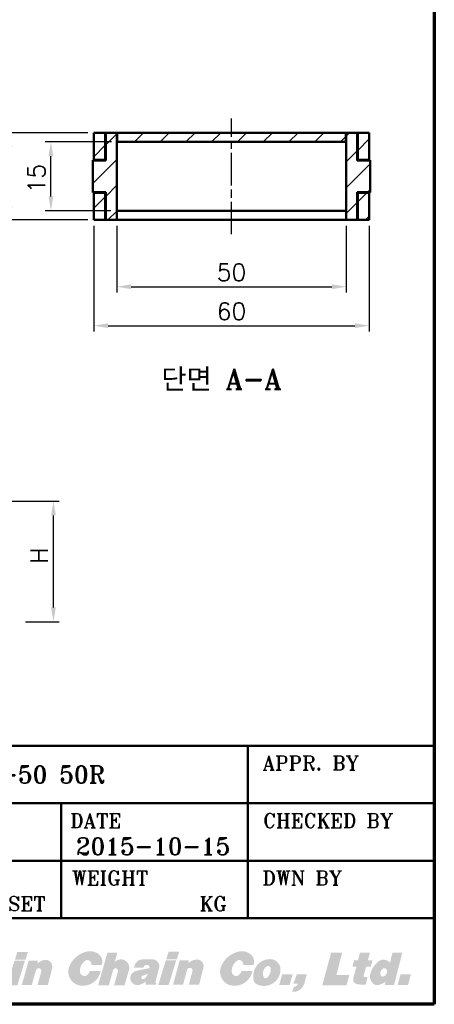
# Model space of a CAD drawing. Header units: millimetres. Extents: x 12 to 512, y 12 to 370.
# Tile 5 of 10: x 422 to 512, y 12 to 227. Entities that reach past the tile are written whole.
import ezdxf

# ---------------------------------------------------------------- set-up
doc = ezdxf.new("R2010")
doc.units = ezdxf.units.MM
doc.header["$LTSCALE"] = 1.25
doc.linetypes.add('CHAIN', pattern=[0.35429999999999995, 0.2362, -0.0295, 0.0591, -0.0295])
doc.layers.get('0').update_dxf_attribs({"lineweight": 25})
for name, color, linetype, lineweight in [('경계(ISO)', 7, 'Continuous', 70), ('기호(ISO)', 7, 'Continuous', 25), ('외형선(ISO)', 7, 'Continuous', 50), ('제목(ISO)', 7, 'Continuous', 50), ('중심선(ISO)', 1, 'CHAIN', 25), ('치수(ISO)', 7, 'Continuous', 25), ('해치 (ISO)', 3, 'Continuous', 18)]:
    doc.layers.add(name, color=color, linetype=linetype, lineweight=lineweight)
doc.styles.add('주 문자 (ISO)', font='tahoma.ttf')
doc.styles.add('텍스트 스타일70', font='RomanT.shx')
doc.styles.add('한신 주석 텍스트', font='RomanT.shx')
doc.styles.add('한신치수', font='RomanS.shx')
doc.dimstyles.new('한신체인', dxfattribs={"dimscale": 1.25, "dimtxt": 3, "dimasz": 2.5, "dimexe": 1, "dimexo": 1, "dimgap": 1, "dimtad": 1, "dimrnd": 1e-08, "dimdsep": 46, "dimtxsty": '한신치수', "dimcen": 0.09, "dimdle": 10, "dimclrd": 3, "dimclre": 3, "dimclrt": 3, "dimazin": 2, "dimtfac": 1.168400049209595, "dimtmove": 0, "dimatfit": 3, "dimfxl": 0, "dimtolj": 1, "dimlwd": -1, "dimlwe": -1, "dimarcsym": 0})

# ---------------------------------------------------------------- blocks, each defined once
blk = doc.blocks.new('경계 도면틀')
at = {"layer": '경계(ISO)'}
for p, q in [((410, 287), (410, 10.00000000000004)), ((410, 10.00000000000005), (10, 10))]:
    blk.add_line(p, q, dxfattribs=at)
blk = doc.blocks.new('제목 블록 한신체인 표제란')
at = {"layer": '해치 (ISO)'}
for points in [[(572.1855598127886, -133.2070913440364), (574.4855598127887, -130.9070913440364), (574.4855598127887, -127.3070913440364), (572.1855598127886, -129.6070913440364)], [(578.8855598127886, -133.0070913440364), (578.8855598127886, -127.2070913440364), (580.2855598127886, -127.2070913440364), (580.2855598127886, -133.0070913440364), (580.7855598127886, -133.0070913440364), (580.7855598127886, -127.2070913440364), (582.1855598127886, -127.2070913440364), (582.1855598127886, -135.7070913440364), (580.7855598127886, -135.7070913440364), (580.7855598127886, -134.3070913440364), (580.2855598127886, -134.3070913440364), (580.2855598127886, -135.7070913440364), (578.8855598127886, -135.7070913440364), (578.8855598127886, -134.3070913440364), (578.2361151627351, -134.3070913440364), (577.4855598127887, -133.0070913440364)], [(592.6855598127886, -135.7070913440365), (594.7855598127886, -135.7070913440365), (595.3750480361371, -133.5070913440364), (596.675048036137, -133.5070913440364), (596.0855598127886, -135.7070913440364), (598.1855598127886, -135.7070913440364), (599.6860752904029, -130.1070913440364), (597.5860752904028, -130.1070913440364), (597.1305616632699, -131.8070913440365), (595.8305616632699, -131.8070913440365), (596.2860752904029, -130.1070913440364), (594.186075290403, -130.1070913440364)], [(620.2216046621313, -131.3413157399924), (622.0747405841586, -131.3413157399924), (622.4906790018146, -129.9905162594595), (620.6375430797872, -129.9905162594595)], [(646.5809300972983, -131.2808247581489), (648.4340660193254, -131.2808247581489), (648.8500044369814, -129.930025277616), (646.9968685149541, -129.930025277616)], [(673.765548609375, -135.8005525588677), (678.0002387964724, -135.8005525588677), (678.4917728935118, -133.9995011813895), (676.2448087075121, -133.9995011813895), (677.2351065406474, -130.125030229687), (675.3144842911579, -130.125030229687)], [(568.3855598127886, -133.2070913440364), (566.0855598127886, -130.9070913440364), (569.6855598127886, -130.9070913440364), (571.9855598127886, -133.2070913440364)], [(618.8346897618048, -135.8005525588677), (620.6501352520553, -135.8005525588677), (621.9724967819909, -131.5060580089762), (620.1570512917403, -131.5060580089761)], [(647.0094606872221, -135.7400615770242), (645.1940151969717, -135.7400615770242), (646.5163767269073, -131.4455670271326), (648.3318222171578, -131.4455670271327)], [(566.0855598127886, -135.7070913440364), (569.6855598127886, -135.7070913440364), (571.9855598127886, -133.4070913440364), (568.3855598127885, -133.4070913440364)], [(666.2802856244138, -135.7400615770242), (668.0956620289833, -135.7400615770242), (668.6065279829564, -133.8681755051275), (666.7911515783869, -133.8681755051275)], [(688.7132258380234, -135.7400615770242), (686.8978494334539, -135.7400615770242), (687.408715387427, -133.8681755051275), (689.2240917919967, -133.8681755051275)]]:
    blk.add_hatch(color=7, dxfattribs=at).paths.add_polyline_path(points)
h = blk.add_hatch(color=7, dxfattribs=at)
edge = h.paths.add_edge_path()
edge.add_line((582.9855598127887, -135.7070913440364), (584.8855598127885, -135.7070913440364))
edge.add_arc((582.6992387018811, -133.2352499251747), 3.3, 311.4924651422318, 390.6839073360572)
edge.add_arc((588.396401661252, -129.8546860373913), 3.324641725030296, 127.2165836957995, 210.6839073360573, ccw=False)
edge.add_line((586.3855598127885, -127.2070913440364), (584.4855598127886, -127.2070913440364))
edge.add_arc((587.0701762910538, -129.8546860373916), 3.700000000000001, 134.310384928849, 210.3022662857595)
edge.add_arc((581.2855598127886, -133.2352499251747), 3, -55.48189215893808, 30.302266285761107, ccw=False)
h = blk.add_hatch(color=7, dxfattribs=at)
edge = h.paths.add_edge_path()
edge.add_line((588.4855598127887, -135.7070913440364), (590.4855598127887, -135.7070913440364))
edge.add_arc((593.4818074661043, -131.4570913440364), 5.200000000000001, 125.18381548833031, 234.81618451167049, ccw=False)
edge.add_line((590.4855598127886, -127.2070913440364), (588.4855598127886, -127.2070913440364))
edge.add_arc((592.6818074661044, -131.4570913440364), 5.972519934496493, 134.6353716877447, 225.3646283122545)
h = blk.add_hatch(color=7, dxfattribs=at)
edge = h.paths.add_edge_path()
edge.add_line((613.6845833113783, -135.8005525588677), (615.5446237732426, -135.8005525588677))
edge.add_line((615.5446237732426, -135.8005525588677), (616.294903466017, -133.1624995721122))
edge.add_arc((616.7190504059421, -133.2831297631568), 0.4409674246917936, -15.87610207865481, 164.1238979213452, ccw=False)
edge.add_line((617.1431973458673, -133.4037599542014), (616.4615336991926, -135.8005525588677))
edge.add_line((616.4615336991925, -135.8005525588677), (618.2954230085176, -135.8005525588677))
edge.add_line((618.2954230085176, -135.8005525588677), (618.9790811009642, -133.3967472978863))
edge.add_arc((617.446487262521, -132.7387792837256), 1.667862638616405, 336.7653479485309, 365.3220899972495)
edge.add_arc((617.6602325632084, -132.7188676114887), 1.453191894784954, 5.322089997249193, 138.548224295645)
edge.add_line((616.5710461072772, -131.7568699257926), (617.0351520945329, -130.125030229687))
edge.add_line((617.0351520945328, -130.125030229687), (615.2987393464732, -130.125030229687))
edge.add_line((615.2987393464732, -130.125030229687), (613.6845833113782, -135.8005525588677))
h = blk.add_hatch(color=7, dxfattribs=at)
edge = h.paths.add_edge_path()
edge.add_line((633.5626346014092, -132.260995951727), (635.3511772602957, -132.2609959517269))
edge.add_arc((633.7753765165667, -131.6827954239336), 1.678530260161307, 339.8506555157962, 415.660920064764)
edge.add_arc((633.3066156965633, -132.3689672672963), 2.509534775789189, 55.66092006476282, 102.5505225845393)
edge.add_arc((633.6964614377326, -134.1201387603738), 4.303575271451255, 102.5505225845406, 158.27268457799)
edge.add_arc((631.9639574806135, -133.4297347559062), 2.438574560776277, 158.2726845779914, 262.4542726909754)
edge.add_arc((632.0604522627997, -132.7012771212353), 3.173395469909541, 262.4542726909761, 348.8612562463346)
edge.add_line((635.1740681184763, -133.314331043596), (633.2825916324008, -133.314331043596))
edge.add_arc((630.7094698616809, -132.1543399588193), 2.822505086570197, 322.4703846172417, 335.73363402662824, ccw=False)
edge.add_arc((632.3360042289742, -133.4037599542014), 0.7714896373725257, 185.5092623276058, 322.4703846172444, ccw=False)
edge.add_arc((633.6840483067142, -133.2737381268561), 2.125789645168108, 120.84471607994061, 185.5092623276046, ccw=False)
edge.add_arc((632.8560371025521, -131.887197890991), 0.5108294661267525, 70.46878331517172, 120.8447160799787, ccw=False)
edge.add_arc((632.7552277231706, -132.1713826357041), 0.8123647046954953, -6.333282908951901, 70.4687833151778, ccw=False)
h = blk.add_hatch(color=7, dxfattribs=at)
edge = h.paths.add_edge_path()
edge.add_line((634.722217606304, -135.8005525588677), (636.5822580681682, -135.8005525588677))
edge.add_line((636.5822580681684, -135.8005525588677), (637.3325377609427, -133.1624995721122))
edge.add_arc((637.7566847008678, -133.2831297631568), 0.4409674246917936, -15.87610207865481, 164.1238979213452, ccw=False)
edge.add_line((638.1808316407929, -133.4037599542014), (637.4991679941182, -135.8005525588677))
edge.add_line((637.4991679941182, -135.8005525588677), (639.3330573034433, -135.8005525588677))
edge.add_line((639.3330573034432, -135.8005525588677), (640.0167153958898, -133.3967472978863))
edge.add_arc((638.4841215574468, -132.7387792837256), 1.667862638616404, 336.7653479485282, 365.3220899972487)
edge.add_arc((638.697866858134, -132.7188676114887), 1.453191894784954, 5.322089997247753, 138.548224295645)
edge.add_line((637.6086804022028, -131.7568699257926), (638.0727863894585, -130.125030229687))
edge.add_line((638.0727863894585, -130.125030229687), (636.336373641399, -130.125030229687))
edge.add_line((636.336373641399, -130.125030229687), (634.722217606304, -135.8005525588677))
h = blk.add_hatch(color=7, dxfattribs=at)
edge = h.paths.add_edge_path()
edge.add_line((659.7275868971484, -133.314331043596), (661.6190633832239, -133.314331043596))
edge.add_arc((658.5054475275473, -132.7012771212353), 3.173395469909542, 262.45427269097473, 348.8612562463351, ccw=False)
edge.add_arc((658.4089527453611, -133.4297347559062), 2.438574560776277, 158.2726845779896, 262.4542726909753, ccw=False)
edge.add_arc((660.1414567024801, -134.1201387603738), 4.303575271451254, 102.55052258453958, 158.2726845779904, ccw=False)
edge.add_arc((659.7516109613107, -132.3689672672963), 2.509534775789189, 55.66092006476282, 102.55052258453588, ccw=False)
edge.add_arc((660.2203717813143, -131.6827954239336), 1.678530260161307, -20.149344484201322, 55.660920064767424, ccw=False)
edge.add_line((661.7961725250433, -132.260995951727), (660.0076298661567, -132.260995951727))
edge.add_arc((659.2002229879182, -132.1713826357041), 0.8123647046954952, 353.6667170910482, 430.4687833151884)
edge.add_arc((659.3010323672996, -131.887197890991), 0.5108294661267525, 70.46878331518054, 120.8447160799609)
edge.add_arc((660.1290435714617, -133.2737381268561), 2.125789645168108, 120.8447160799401, 185.5092623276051)
edge.add_arc((658.7809994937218, -133.4037599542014), 0.7714896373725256, 185.5092623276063, 322.4703846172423)
edge.add_arc((657.1544651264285, -132.1543399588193), 2.822505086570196, 322.4703846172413, 335.7336340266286)
h = blk.add_hatch(color=7, dxfattribs=at)
edge = h.paths.add_edge_path()
edge.add_line((679.3100394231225, -131.4486201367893), (679.0344103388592, -132.5269996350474))
edge.add_line((679.0344103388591, -132.5269996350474), (679.7131174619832, -132.5269996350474))
edge.add_line((679.7131174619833, -132.5269996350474), (679.1722248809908, -134.6432039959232))
edge.add_arc((679.8751337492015, -134.8228644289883), 0.7255058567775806, 165.662409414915, 251.3911960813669)
edge.add_arc((680.6099023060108, -132.640653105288), 3.028098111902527, 251.3911960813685, 270)
edge.add_line((680.6099023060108, -135.6687512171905), (681.3118092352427, -135.6687512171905))
edge.add_line((681.3118092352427, -135.6687512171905), (681.6755039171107, -134.3992163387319))
edge.add_line((681.6755039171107, -134.3992163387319), (681.1657435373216, -134.3245827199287))
edge.add_arc((681.1954337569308, -134.1217934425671), 0.2049512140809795, 164.7348656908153, 261.6705490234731, ccw=False)
edge.add_line((680.9977136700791, -134.0678326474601), (681.4182302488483, -132.5269996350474))
edge.add_line((681.4182302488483, -132.5269996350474), (682.2451354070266, -132.5269996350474))
edge.add_line((682.2451354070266, -132.5269996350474), (682.5207644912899, -131.4486201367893))
edge.add_line((682.5207644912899, -131.4486201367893), (681.7147610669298, -131.4486201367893))
edge.add_line((681.7147610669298, -131.4486201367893), (682.0759887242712, -130.125030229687))
edge.add_line((682.0759887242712, -130.125030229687), (680.3384307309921, -130.125030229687))
edge.add_line((680.3384307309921, -130.125030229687), (679.9772030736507, -131.4486201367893))
edge.add_line((679.9772030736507, -131.4486201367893), (679.3100394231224, -131.4486201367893))
h = blk.add_hatch(color=7, dxfattribs=at)
edge = h.paths.add_edge_path(flags=0)
edge.add_arc((684.6264105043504, -133.1862671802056), 0.3790689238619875, 27.34228327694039, 108.5514228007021)
edge.add_arc((684.7946125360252, -133.6874746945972), 0.9077473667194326, 108.5514228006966, 206.0994410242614)
edge.add_arc((684.2850646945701, -133.9370934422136), 0.3403422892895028, 206.0994410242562, 280.5532295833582)
edge.add_arc((684.1874692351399, -133.4132320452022), 0.8732171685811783, 280.5532295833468, 387.3422832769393)
edge = h.paths.add_edge_path()
edge.add_line((684.6563119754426, -135.7400615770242), (686.2760035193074, -135.7400615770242))
edge.add_line((686.2760035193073, -135.7400615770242), (687.7221566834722, -130.0927596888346))
edge.add_line((687.7221566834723, -130.0927596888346), (686.0012344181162, -130.0927596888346))
edge.add_line((686.001234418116, -130.0927596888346), (685.5738834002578, -131.887197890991))
edge.add_arc((684.4507949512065, -132.7248882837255), 1.401089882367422, 36.7185598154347, 127.3581428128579)
edge.add_arc((686.0316001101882, -134.7956290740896), 4.006260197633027, 127.3581428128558, 167.6690583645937)
edge.add_arc((683.6852413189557, -134.2827126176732), 1.604493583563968, 167.6690583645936, 229.9230846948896)
edge.add_arc((683.3275389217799, -134.70784540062), 1.048895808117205, 229.9230846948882, 280.231560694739)
edge.add_arc((682.9796211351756, -132.7802923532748), 3.007596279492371, 280.2315606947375, 306.9859048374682)
edge.add_line((684.78904680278, -135.1827107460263), (684.6563119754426, -135.7400615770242))
h = blk.add_hatch(color=7, dxfattribs=at)
edge = h.paths.add_edge_path(flags=0)
edge.add_arc((600.3067236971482, -133.1335576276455), 1.907582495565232, 306.1770774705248, 339.9442206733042)
edge.add_line((602.098628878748, -133.7877340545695), (601.1449978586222, -134.1332632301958))
edge.add_arc((601.2502898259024, -134.4238600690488), 0.3090840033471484, 109.9169737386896, 306.1770774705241)
edge = h.paths.add_edge_path()
edge.add_line((601.7162282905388, -135.7070913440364), (603.4903233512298, -135.7070913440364))
edge.add_line((603.4903233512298, -135.7070913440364), (603.5539582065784, -135.4696028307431))
edge.add_arc((603.6109261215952, -135.2569956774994), 0.2201071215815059, 165.0000000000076, 254.9999999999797, ccw=False)
edge.add_line((603.3983189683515, -135.2000277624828), (604.0416792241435, -132.7989746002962))
edge.add_arc((602.8679866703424, -132.4844846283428), 1.21509594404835, 345.0000000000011, 450)
edge.add_line((602.8679866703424, -131.2693886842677), (601.2580183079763, -131.2693886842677))
edge.add_arc((601.2580183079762, -132.8461382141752), 1.576749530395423, 90, 175.5251169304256)
edge.add_line((599.6860752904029, -132.7231169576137), (601.3167631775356, -132.7231169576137))
edge.add_arc((601.8643550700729, -132.7842949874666), 0.5509987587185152, 22.510015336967, 173.6252393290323, ccw=False)
edge.add_arc((602.1897205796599, -132.6494575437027), 0.1988001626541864, -81.62602272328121, 22.510015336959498, ccw=False)
edge.add_arc((604.9439698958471, -151.3599966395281), 18.71336953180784, 98.37397727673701, 105.5458744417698)
edge.add_arc((600.2597206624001, -134.5215042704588), 1.235468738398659, 105.5458744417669, 281.281709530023)
edge.add_arc((599.998998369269, -133.2145454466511), 2.568179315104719, 281.2817095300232, 311.963461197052)
edge.add_line((601.7162282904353, -135.124170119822), (601.7162282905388, -135.7070913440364))
h = blk.add_hatch(color=7, dxfattribs=at)
edge = h.paths.add_edge_path()
edge.add_line((605.1586295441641, -131.4486853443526), (606.7671673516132, -131.4486853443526))
edge.add_line((606.7671673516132, -131.4486853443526), (606.6652177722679, -131.9244500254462))
edge.add_arc((608.605409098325, -134.3057543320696), 3.07163679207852, 105.45909696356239, 129.1717679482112, ccw=False)
edge.add_arc((608.1001631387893, -132.478832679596), 1.176137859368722, -14.337590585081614, 105.45909696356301, ccw=False)
edge.add_line((609.2396683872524, -132.7700852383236), (608.4889824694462, -135.7070913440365))
edge.add_line((608.4889824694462, -135.7070913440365), (606.691542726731, -135.7070913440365))
edge.add_line((606.691542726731, -135.7070913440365), (607.3788648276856, -133.2904030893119))
edge.add_arc((606.8927341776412, -133.2619131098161), 0.4869647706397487, 356.645982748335, 524.1238979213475)
edge.add_line((606.4243444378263, -133.1286999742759), (605.6910329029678, -135.7070913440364))
edge.add_line((605.6910329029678, -135.7070913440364), (603.9475107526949, -135.7070913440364))
edge.add_line((603.9475107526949, -135.7070913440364), (605.1586295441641, -131.4486853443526))
h = blk.add_hatch(color=7, dxfattribs=at)
edge = h.paths.add_edge_path()
edge.add_arc((611.3997763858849, -134.4040966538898), 0.3919692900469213, 165.4696428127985, 269.3199450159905)
edge.add_arc((611.3988223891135, -134.4844687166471), 0.311591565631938, 269.3199450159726, 434.6146394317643)
edge.add_arc((613.0627926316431, -128.4374284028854), 5.960209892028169, 244.87448421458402, 254.6146394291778, ccw=False)
edge.add_arc((611.0078744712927, -132.8191281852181), 1.120583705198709, 127.0220652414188, 244.8744842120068, ccw=False)
edge.add_arc((612.1647565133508, -134.3531330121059), 3.041923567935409, 69.38153505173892, 127.02206524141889, ccw=False)
edge.add_arc((612.9105084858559, -132.3710318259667), 0.9241721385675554, 51.52788990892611, 69.38153505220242, ccw=False)
edge.add_arc((612.5718010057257, -132.7972711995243), 1.468600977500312, -0.06645623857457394, 51.527889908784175, ccw=False)
edge.add_line((614.0404009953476, -132.7989746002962), (612.5032463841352, -132.7989746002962))
edge.add_arc((611.6510760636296, -133.2080407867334), 0.9452668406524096, 25.64234092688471, 62.04913768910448)
edge.add_arc((611.9776971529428, -132.592482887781), 0.2484219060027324, 62.04913768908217, 242.0491376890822)
edge.add_arc((613.2824919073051, -130.1334355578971), 3.032196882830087, 242.0491376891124, 261.0483130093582)
edge.add_arc((612.6533373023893, -134.127556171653), 1.011172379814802, -41.773389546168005, 81.04831300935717, ccw=False)
edge.add_arc((611.139988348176, -132.7757302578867), 3.040373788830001, 254.6106971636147, 318.22661045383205, ccw=False)
edge.add_arc((610.6905958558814, -134.4084299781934), 1.346956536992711, 175.6282231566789, 254.6106971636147, ccw=False)
edge.add_line((609.3475583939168, -134.3057543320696), (611.0203442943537, -134.3057543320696))
h = blk.add_hatch(color=7, dxfattribs=at)
edge = h.paths.add_edge_path()
edge.add_arc((624.3588127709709, -133.3100800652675), 0.4869647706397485, 356.6459827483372, 524.1238979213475)
edge.add_line((623.890423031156, -133.1768669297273), (623.1571114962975, -135.7552582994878))
edge.add_line((623.1571114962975, -135.7552582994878), (621.4135893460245, -135.7552582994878))
edge.add_line((621.4135893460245, -135.7552582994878), (622.6247081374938, -131.496852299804))
edge.add_line((622.6247081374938, -131.496852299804), (624.233245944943, -131.496852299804))
edge.add_line((624.233245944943, -131.496852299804), (624.1312963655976, -131.9726169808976))
edge.add_arc((626.0714876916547, -134.353921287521), 3.07163679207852, 105.45909696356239, 129.1717679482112, ccw=False)
edge.add_arc((625.5662417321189, -132.5269996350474), 1.176137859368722, -14.337590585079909, 105.45909696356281, ccw=False)
edge.add_line((626.7057469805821, -132.818252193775), (625.955061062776, -135.7552582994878))
edge.add_line((625.955061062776, -135.7552582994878), (624.1576213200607, -135.7552582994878))
edge.add_line((624.1576213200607, -135.7552582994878), (624.8449434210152, -133.3385700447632))
h = blk.add_hatch(color=7, dxfattribs=at)
edge = h.paths.add_edge_path(flags=0)
edge.add_arc((641.609778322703, -133.1335576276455), 1.907582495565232, 306.1770774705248, 339.9442206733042)
edge.add_line((643.4016835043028, -133.7877340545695), (642.4480524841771, -134.1332632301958))
edge.add_arc((642.5533444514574, -134.4238600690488), 0.3090840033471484, 109.9169737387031, 306.1770774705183)
edge = h.paths.add_edge_path()
edge.add_arc((644.1710412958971, -132.4844846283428), 1.215095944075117, 345.0000000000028, 450)
edge.add_line((644.1710412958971, -131.2693886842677), (642.561072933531, -131.2693886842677))
edge.add_arc((642.5610729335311, -132.8461382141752), 1.576749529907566, 90, 175.5251169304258)
edge.add_line((640.9891299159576, -132.7231169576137), (642.6198178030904, -132.7231169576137))
edge.add_arc((643.1674096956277, -132.7842949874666), 0.5509987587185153, 22.510015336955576, 173.6252393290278, ccw=False)
edge.add_arc((643.4927752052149, -132.6494575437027), 0.1988001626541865, -81.62602272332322, 22.51001533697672, ccw=False)
edge.add_arc((646.247024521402, -151.3599966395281), 18.71336953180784, 98.3739772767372, 105.54587444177)
edge.add_arc((641.562775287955, -134.5215042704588), 1.235468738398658, 105.5458744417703, 281.2817095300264)
edge.add_arc((641.3020529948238, -133.2145454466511), 2.568179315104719, 281.2817095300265, 311.9634611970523)
edge.add_line((643.0192829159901, -135.124170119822), (643.0192829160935, -135.7070913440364))
edge.add_line((643.0192829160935, -135.7070913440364), (644.7933779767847, -135.7070913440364))
edge.add_line((644.7933779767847, -135.7070913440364), (644.8570128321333, -135.4696028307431))
edge.add_arc((644.91398074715, -135.2569956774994), 0.2201071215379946, 165.0000000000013, 254.9999999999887, ccw=False)
edge.add_line((644.7013735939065, -135.2000277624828), (645.3447338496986, -132.7989746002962))
h = blk.add_hatch(color=7, dxfattribs=at)
edge = h.paths.add_edge_path()
edge.add_line((648.9385564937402, -131.4236890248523), (650.5470943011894, -131.4236890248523))
edge.add_line((650.5470943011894, -131.4236890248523), (650.4451447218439, -131.8994537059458))
edge.add_arc((652.3415039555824, -134.3158092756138), 3.071636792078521, 102.67578741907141, 128.124872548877, ccw=False)
edge.add_arc((651.9255671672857, -132.4665086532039), 1.176137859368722, -14.33759058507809, 102.67578741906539, ccw=False)
edge.add_line((653.065072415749, -132.7577612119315), (652.3143864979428, -135.6947673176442))
edge.add_line((652.3143864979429, -135.6947673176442), (650.5169467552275, -135.6947673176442))
edge.add_line((650.5169467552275, -135.6947673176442), (651.1784601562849, -133.2708874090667))
edge.add_arc((650.6929345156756, -133.2334769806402), 0.4869647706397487, 355.5939858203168, 524.7348656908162)
edge.add_line((650.2231509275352, -133.1052659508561), (649.5164369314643, -135.6947673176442))
edge.add_line((649.5164369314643, -135.6947673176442), (647.7729147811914, -135.6947673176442))
edge.add_line((647.7729147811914, -135.6947673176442), (648.9385564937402, -131.4236890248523))
h = blk.add_hatch(color=7, dxfattribs=at)
edge = h.paths.add_edge_path(flags=0)
edge.add_arc((663.9011787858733, -134.196402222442), 0.3638277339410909, 206.8671796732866, 308.4014125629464)
edge.add_arc((663.030687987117, -133.0981717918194), 1.76520716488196, 308.4014125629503, 371.1188355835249)
edge.add_arc((664.3622503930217, -132.836475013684), 0.408172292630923, 11.11883558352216, 118.2068095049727)
edge.add_arc((664.8372868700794, -133.7221615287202), 1.41320973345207, 118.2068095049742, 206.8671796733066)
edge = h.paths.add_edge_path()
edge.add_arc((662.8923265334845, -134.6430659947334), 1.099325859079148, 193.9185153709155, 245.2402045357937)
edge.add_arc((663.6308429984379, -133.0418200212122), 2.86267359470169, 245.2402045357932, 361.4115331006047)
edge.add_arc((664.7069778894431, -133.0153031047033), 1.786212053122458, 1.411533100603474, 89.82538728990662)
edge.add_arc((664.7033849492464, -134.1942532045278), 2.965167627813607, 89.82538728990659, 193.9185153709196)
h = blk.add_hatch(color=7, dxfattribs=at)
edge = h.paths.add_edge_path()
edge.add_line((669.3401537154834, -133.8849666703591), (671.0830371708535, -133.8849666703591))
edge.add_line((671.0830371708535, -133.8849666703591), (670.6591633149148, -135.4381012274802))
edge.add_arc((668.7025333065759, -134.9041073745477), 2.028188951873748, 264.33877723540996, 344.73486569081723, ccw=False)
edge.add_line((668.5024600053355, -136.9224039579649), (668.7990433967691, -136.1315149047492))
edge.add_arc((668.5803458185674, -135.134831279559), 1.020395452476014, 282.3760056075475, 338.4014193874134)
edge.add_line((669.5290948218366, -135.5104403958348), (668.730601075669, -135.5104403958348))
edge.add_line((668.730601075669, -135.5104403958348), (669.3401537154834, -133.8849666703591))
at = {"layer": '제목(ISO)'}
for p, q in [((563.2963500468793, -139.1020667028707), (563.2963500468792, -94.10206670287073)), ((563.2963500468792, -94.10206670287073), (693.2963500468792, -94.10206670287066)), ((660.7963500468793, -94.1020667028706), (660.7963500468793, -124.1020667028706)), ((693.2963500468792, -94.10206670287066), (693.2963500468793, -139.1020667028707)), ((563.2963500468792, -104.1020667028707), (693.2963500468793, -104.1020667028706)), ((628.2963500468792, -104.1020667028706), (628.2963500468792, -124.1020667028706)), ((563.2963500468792, -114.1020667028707), (693.2963500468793, -114.1020667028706)), ((595.7963500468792, -114.1020667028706), (595.7963500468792, -124.1020667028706)), ((563.2963500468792, -124.1020667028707), (693.2963500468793, -124.1020667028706)), ((693.2963500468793, -139.1020667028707), (563.2963500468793, -139.1020667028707))]:
    blk.add_line(p, q, dxfattribs=at)
at = {"layer": '제목(ISO)', "attachment_point": 5, "style": '주 문자 (ISO)'}
for s, insert, char_height in [('\\fRomanT|b0|i0;\\H2.5000;MODEL', (571.2963500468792, -97.10206670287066), 2.5), ('\\fRomanT|b0|i0;\\H2.5000;APPR. BY', (671.7963500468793, -97.10206670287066), 2.5), ('\\fRomanT|b0|i0;\\H3.0000;HSP 0180-50 50R', (616.2963500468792, -99.10206670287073), 3.00000011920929), ('\\fRomanT|b0|i0;\\H2.5000;CUSTOMER', (575.2963500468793, -107.1020667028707), 2.5), ('\\fRomanT|b0|i0;\\H2.5000;DATE', (634.2963500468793, -107.1020667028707), 2.5), ('\\fRomanT|b0|i0;\\H2.5000;CHECKED BY', (674.7963500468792, -107.1020667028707), 2.5), ('\\fRomanT|b0|i0;\\H2.5000;SCALE', (570.7963500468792, -117.1020667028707), 2.5), ("\\fRomanT|b0|i0;\\H2.5000;TOT.Q'TY", (605.7963500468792, -117.1020667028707), 2.5), ('\\fRomanT|b0|i0;\\H2.5000;WEIGHT', (636.7963500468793, -117.1020667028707), 2.5), ('\\fRomanT|b0|i0;\\H2.5000;DWN BY', (670.2963500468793, -117.1020667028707), 2.5), ('\\fRomanT|b0|i0;\\H2.5000;N/S', (589.7963500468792, -121.6020667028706), 2.5), ('\\fRomanT|b0|i0;\\H2.5000;SET', (622.2963500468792, -121.6020667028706), 2.5), ('\\fRomanT|b0|i0;\\H2.5000;KG', (654.7963500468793, -121.6020667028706), 2.5)]:
    blk.add_mtext(s, dxfattribs=dict(at, insert=insert, char_height=char_height))
at = {"layer": '제목(ISO)', "style": '텍스트 스타일70'}
blk.add_attdef('DATE_001', (630.8325816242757, -113.0984435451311), '', height=2.992753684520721, dxfattribs=at)
blk = doc.blocks.new('*D15')
at = {"layer": 'Defpoints', "color": 0, "transparency": 16777216}
for p in [(410.9353188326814, 122.0251363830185), (429.5595717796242, 122.0251363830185), (422.1853188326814, 95.7751363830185)]:
    blk.add_point(p, dxfattribs=at)
at = {"layer": '치수(ISO)', "color": 3, "transparency": 16777216}
for p, q in [((412.1853188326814, 122.0251363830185), (430.8095717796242, 122.0251363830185)), ((429.5595717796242, 98.9001363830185), (429.5595717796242, 118.9001363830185)), ((423.4353188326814, 95.7751363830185), (430.8095717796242, 95.7751363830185))]:
    blk.add_line(p, q, dxfattribs=at)
for points in [[(429.0387384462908, 118.9001363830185), (430.0804051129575, 118.9001363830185), (429.5595717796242, 122.0251363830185)], [(429.0387384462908, 98.9001363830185), (430.0804051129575, 98.9001363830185), (429.5595717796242, 95.7751363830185)]]:
    blk.add_solid(points, dxfattribs=at)
at = {"layer": '치수(ISO)', "color": 3, "transparency": 16777216, "insert": (426.4345717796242, 108.9001363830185), "char_height": 3.75, "attachment_point": 5, "rotation": 90, "style": '한신치수'}
blk.add_mtext('\\A1; H', dxfattribs=at)
blk = doc.blocks.new('*D48')
at = {"layer": 'Defpoints', "color": 0, "transparency": 16777216}
for p in [(443.3264236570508, 183.2226527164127), (493.3264236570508, 183.2226527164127), (493.3264236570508, 168.6872963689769)]:
    blk.add_point(p, dxfattribs=at)
at = {"layer": '치수(ISO)', "color": 3, "transparency": 16777216}
for p, q in [((443.3264236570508, 181.9726527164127), (443.3264236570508, 167.4372963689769)), ((493.3264236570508, 181.9726527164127), (493.3264236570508, 167.4372963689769)), ((446.4514236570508, 168.6872963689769), (490.2014236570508, 168.6872963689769))]:
    blk.add_line(p, q, dxfattribs=at)
for points in [[(446.4514236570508, 169.2081297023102), (446.4514236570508, 168.1664630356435), (443.3264236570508, 168.6872963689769)], [(490.2014236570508, 169.2081297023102), (490.2014236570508, 168.1664630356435), (493.3264236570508, 168.6872963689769)]]:
    blk.add_solid(points, dxfattribs=at)
at = {"layer": '치수(ISO)', "color": 3, "transparency": 16777216, "insert": (468.3264236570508, 171.8122963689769), "char_height": 3.75, "attachment_point": 5, "style": '한신치수'}
blk.add_mtext('\\A1;50', dxfattribs=at)
blk = doc.blocks.new('*D49')
at = {"layer": 'Defpoints', "color": 0, "transparency": 16777216}
for p in [(438.3264236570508, 183.2143994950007), (498.3264236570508, 183.2143994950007), (498.3264236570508, 160.2114617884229)]:
    blk.add_point(p, dxfattribs=at)
at = {"layer": '치수(ISO)', "color": 3, "transparency": 16777216}
for p, q in [((438.3264236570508, 181.9643994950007), (438.3264236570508, 158.9614617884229)), ((498.3264236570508, 181.9643994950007), (498.3264236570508, 158.9614617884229)), ((441.4514236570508, 160.2114617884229), (495.2014236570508, 160.2114617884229))]:
    blk.add_line(p, q, dxfattribs=at)
for points in [[(441.4514236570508, 160.7322951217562), (441.4514236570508, 159.6906284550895), (438.3264236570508, 160.2114617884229)], [(495.2014236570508, 160.7322951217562), (495.2014236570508, 159.6906284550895), (498.3264236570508, 160.2114617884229)]]:
    blk.add_solid(points, dxfattribs=at)
at = {"layer": '치수(ISO)', "color": 3, "transparency": 16777216, "insert": (468.3264236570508, 163.3364617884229), "char_height": 3.75, "attachment_point": 5, "style": '한신치수'}
blk.add_mtext('\\A1;60', dxfattribs=at)
blk = doc.blocks.new('*D50')
at = {"layer": 'Defpoints', "color": 0, "transparency": 16777216}
for p in [(429.0018041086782, 200.2143994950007), (443.4264236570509, 200.2143994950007), (443.3264236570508, 185.2143994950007)]:
    blk.add_point(p, dxfattribs=at)
at = {"layer": '치수(ISO)', "color": 3, "transparency": 16777216}
for p, q in [((442.1764236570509, 200.2143994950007), (427.7518041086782, 200.2143994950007)), ((429.0018041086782, 188.3393994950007), (429.0018041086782, 197.0893994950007)), ((442.0764236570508, 185.2143994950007), (427.7518041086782, 185.2143994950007))]:
    blk.add_line(p, q, dxfattribs=at)
for points in [[(428.4809707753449, 197.0893994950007), (429.5226374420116, 197.0893994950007), (429.0018041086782, 200.2143994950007)], [(428.4809707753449, 188.3393994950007), (429.5226374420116, 188.3393994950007), (429.0018041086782, 185.2143994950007)]]:
    blk.add_solid(points, dxfattribs=at)
at = {"layer": '치수(ISO)', "color": 3, "transparency": 16777216, "insert": (425.8768041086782, 192.2143994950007), "char_height": 3.75, "attachment_point": 5, "rotation": 90, "style": '한신치수'}
blk.add_mtext('\\A1;15', dxfattribs=at)
blk = doc.blocks.new('*D51')
at = {"layer": 'Defpoints', "color": 0, "transparency": 16777216}
for p in [(438.3264236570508, 202.2143994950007), (420.1165208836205, 183.2143994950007), (438.3264236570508, 183.2143994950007)]:
    blk.add_point(p, dxfattribs=at)
at = {"layer": '치수(ISO)', "color": 3, "transparency": 16777216}
for p, q in [((437.0764236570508, 202.2143994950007), (418.8665208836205, 202.2143994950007)), ((420.1165208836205, 199.0893994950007), (420.1165208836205, 186.3393994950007)), ((437.0764236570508, 183.2143994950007), (418.8665208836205, 183.2143994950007))]:
    blk.add_line(p, q, dxfattribs=at)
for points in [[(419.5956875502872, 199.0893994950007), (420.6373542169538, 199.0893994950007), (420.1165208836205, 202.2143994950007)], [(419.5956875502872, 186.3393994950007), (420.6373542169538, 186.3393994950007), (420.1165208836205, 183.2143994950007)]]:
    blk.add_solid(points, dxfattribs=at)
at = {"layer": '치수(ISO)', "color": 3, "transparency": 16777216, "insert": (416.9915208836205, 192.7143994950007), "char_height": 3.75, "attachment_point": 5, "rotation": 90, "style": '한신치수'}
blk.add_mtext('\\A1;19', dxfattribs=at)

msp = doc.modelspace()

# ---------------------------------------------------------------- hatches: boundary and pattern name
at = {"layer": '해치 (ISO)'}
h = msp.add_hatch(dxfattribs=at)
h.set_pattern_fill('ANSI31', color=256, scale=31.75, style=0)
h.set_pattern_definition([(44.99999999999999, (0, 0), (-2.806330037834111, 2.806330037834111), [])])
h.paths.add_polyline_path([(438.3264236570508, 189.136235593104), (438.3264236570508, 183.2143994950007), (440.8264236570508, 183.2143994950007), (440.8264236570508, 189.136235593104)])
h.paths.add_polyline_path([(438.3264236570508, 202.2143994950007), (438.3264236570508, 196.2925633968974), (440.8264236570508, 196.2925633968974), (440.8264236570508, 202.2143994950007)])
h.paths.add_polyline_path([(495.7264236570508, 189.2368634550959), (498.5264236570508, 189.2368634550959), (498.5264236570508, 196.1919355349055), (495.7264236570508, 196.1919355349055), (495.7264236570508, 202.2061462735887), (493.3264236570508, 202.2061462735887), (493.3264236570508, 183.2226527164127), (495.7264236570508, 183.2226527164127)])
h.paths.add_polyline_path([(438.1264236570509, 189.2368634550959), (440.9264236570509, 189.2368634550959), (440.9264236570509, 183.2226527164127), (443.3264236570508, 183.2226527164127), (443.3264236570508, 202.2061462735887), (440.9264236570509, 202.2061462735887), (440.9264236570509, 196.1919355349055), (438.1264236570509, 196.1919355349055)])
h.paths.add_polyline_path([(498.3264236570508, 196.2925633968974), (498.3264236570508, 202.2143994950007), (495.8264236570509, 202.2143994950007), (495.8264236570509, 196.2925633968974)])
h.paths.add_polyline_path([(495.8264236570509, 183.2143994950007), (498.3264236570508, 183.2143994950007), (498.3264236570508, 189.136235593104), (495.8264236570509, 189.136235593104)])
h.paths.add_polyline_path([(493.2264236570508, 200.2143994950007), (493.2264236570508, 202.2143994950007), (443.4264236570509, 202.2143994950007), (443.4264236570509, 200.2143994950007)])

# ---------------------------------------------------------------- linework, layer by layer
at = {"layer": '외형선(ISO)'}
for p, q in [((438.3264236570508, 202.2143994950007), (438.3264236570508, 196.2925633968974)), ((440.8264236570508, 202.2143994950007), (438.3264236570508, 202.2143994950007)), ((440.8264236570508, 196.2925633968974), (440.8264236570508, 202.2143994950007)), ((440.9264236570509, 202.2143994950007), (440.8264236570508, 202.2143994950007)), ((443.3264236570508, 202.2143994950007), (440.9264236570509, 202.2143994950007)), ((440.9264236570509, 202.2143994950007), (440.9264236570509, 202.2061462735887)), ((443.3264236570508, 202.2061462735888), (440.9264236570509, 202.2061462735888)), ((440.9264236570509, 202.2061462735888), (440.9264236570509, 196.1919355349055)), ((443.4264236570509, 202.2143994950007), (443.3264236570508, 202.2143994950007)), ((443.3264236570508, 202.2061462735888), (443.3264236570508, 202.2143994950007)), ((443.3264236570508, 183.2226527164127), (443.3264236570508, 202.2061462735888)), ((493.2264236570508, 202.2143994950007), (443.4264236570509, 202.2143994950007)), ((443.4264236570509, 202.2143994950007), (443.4264236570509, 200.2143994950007)), ((493.2264236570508, 202.2143994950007), (493.3264236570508, 202.2143994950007)), ((493.2264236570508, 200.2143994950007), (493.2264236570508, 202.2143994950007)), ((493.3264236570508, 202.2061462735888), (493.3264236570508, 202.2143994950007)), ((493.3264236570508, 202.2143994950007), (495.7264236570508, 202.2143994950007)), ((495.7264236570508, 202.2061462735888), (493.3264236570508, 202.2061462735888)), ((493.3264236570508, 202.2061462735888), (493.3264236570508, 183.2226527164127)), ((495.7264236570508, 202.2143994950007), (495.7264236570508, 202.2061462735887)), ((495.7264236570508, 202.2143994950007), (495.8264236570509, 202.2143994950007)), ((495.7264236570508, 196.1919355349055), (495.7264236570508, 202.2061462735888)), ((498.3264236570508, 202.2143994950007), (495.8264236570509, 202.2143994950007)), ((495.8264236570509, 202.2143994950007), (495.8264236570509, 196.2925633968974)), ((498.3264236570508, 196.2925633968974), (498.3264236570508, 202.2143994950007)), ((440.8264236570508, 199.8558279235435), (440.9264236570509, 199.8558279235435)), ((443.4264236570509, 200.2143994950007), (443.3264236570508, 200.2143994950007)), ((443.4264236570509, 200.2143994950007), (493.2264236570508, 200.2143994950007)), ((493.2264236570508, 200.2143994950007), (493.3264236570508, 200.2143994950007)), ((495.8264236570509, 199.8558279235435), (495.7264236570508, 199.8558279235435)), ((438.1264236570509, 196.2143994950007), (438.1264236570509, 196.1919355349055)), ((438.1264236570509, 196.2143994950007), (440.9264236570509, 196.2143994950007)), ((440.9264236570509, 196.1919355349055), (438.1264236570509, 196.1919355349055)), ((438.1264236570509, 196.1919355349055), (438.1264236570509, 189.2368634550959)), ((438.3264236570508, 196.2925633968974), (440.8264236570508, 196.2925633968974)), ((438.3264236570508, 196.2925633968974), (438.3264236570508, 196.2143994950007)), ((440.8264236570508, 196.2143994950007), (440.8264236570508, 196.2925633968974)), ((495.7264236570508, 196.2143994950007), (498.5264236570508, 196.2143994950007)), ((498.5264236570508, 196.1919355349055), (495.7264236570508, 196.1919355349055)), ((495.8264236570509, 196.2925633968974), (498.3264236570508, 196.2925633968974)), ((495.8264236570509, 196.2143994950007), (495.8264236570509, 196.2925633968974)), ((498.3264236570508, 196.2925633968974), (498.3264236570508, 196.2143994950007)), ((498.5264236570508, 196.2143994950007), (498.5264236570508, 196.1919355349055)), ((498.5264236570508, 189.2368634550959), (498.5264236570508, 196.1919355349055)), ((438.1264236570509, 189.2368634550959), (440.9264236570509, 189.2368634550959)), ((438.1264236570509, 189.2368634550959), (438.1264236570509, 189.2143994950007)), ((438.1264236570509, 189.2143994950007), (440.9264236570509, 189.2143994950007)), ((438.3264236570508, 189.2143994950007), (438.3264236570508, 189.136235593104)), ((438.3264236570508, 189.1362355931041), (438.3264236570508, 183.2143994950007)), ((440.8264236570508, 189.1362355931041), (438.3264236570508, 189.1362355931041)), ((440.8264236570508, 189.1362355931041), (440.8264236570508, 189.2143994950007)), ((440.8264236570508, 183.2143994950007), (440.8264236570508, 189.1362355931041)), ((440.9264236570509, 189.2368634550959), (440.9264236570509, 183.2226527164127)), ((495.7264236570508, 189.2368634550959), (498.5264236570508, 189.2368634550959)), ((495.7264236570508, 183.2226527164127), (495.7264236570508, 189.2368634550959)), ((495.7264236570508, 189.2143994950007), (498.5264236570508, 189.2143994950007)), ((495.8264236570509, 189.1362355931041), (495.8264236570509, 189.2143994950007)), ((498.3264236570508, 189.1362355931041), (495.8264236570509, 189.1362355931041)), ((495.8264236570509, 189.1362355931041), (495.8264236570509, 183.2143994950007)), ((498.3264236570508, 189.2143994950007), (498.3264236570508, 189.136235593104)), ((498.3264236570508, 183.2143994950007), (498.3264236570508, 189.1362355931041)), ((498.5264236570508, 189.2368634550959), (498.5264236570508, 189.2143994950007)), ((440.9264236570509, 185.5729710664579), (440.8264236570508, 185.5729710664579)), ((443.3264236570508, 185.2143994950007), (493.3264236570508, 185.2143994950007)), ((495.7264236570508, 185.5729710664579), (495.8264236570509, 185.5729710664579)), ((438.3264236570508, 183.2143994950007), (440.8264236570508, 183.2143994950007)), ((440.8264236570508, 183.2143994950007), (440.9264236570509, 183.2143994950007)), ((440.9264236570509, 183.2226527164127), (443.3264236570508, 183.2226527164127)), ((440.9264236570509, 183.2226527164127), (440.9264236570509, 183.2143994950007)), ((443.3264236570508, 183.2143994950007), (440.9264236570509, 183.2143994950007)), ((443.3264236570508, 183.2143994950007), (443.3264236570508, 183.2226527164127)), ((443.3264236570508, 183.2143994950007), (493.3264236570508, 183.2143994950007)), ((493.3264236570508, 183.2226527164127), (495.7264236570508, 183.2226527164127)), ((493.3264236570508, 183.2143994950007), (493.3264236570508, 183.2226527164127)), ((493.3264236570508, 183.2143994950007), (495.7264236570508, 183.2143994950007)), ((495.7264236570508, 183.2226527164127), (495.7264236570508, 183.2143994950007)), ((495.8264236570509, 183.2143994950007), (495.7264236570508, 183.2143994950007)), ((495.8264236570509, 183.2143994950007), (498.3264236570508, 183.2143994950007))]:
    msp.add_line(p, q, dxfattribs=at)
at = {"layer": '중심선(ISO)', "linetype": 'CHAIN', "ltscale": 23.99096870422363}
msp.add_line((468.3264236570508, 180.0976527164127), (468.3264236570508, 205.3311462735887), dxfattribs=at)

# ---------------------------------------------------------------- block references
at = {"xscale": 1.25, "yscale": 1.25, "zscale": 1.25}
msp.add_blockref('경계 도면틀', (0, 0), dxfattribs=at)
msp.add_blockref('제목 블록 한신체인 표제란', (-354.1204375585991, 186.3775833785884), dxfattribs=at).add_auto_attribs({'DATE_001': '2015-10-15'})

# ---------------------------------------------------------------- texts
at = {"layer": '기호(ISO)', "color": 2, "insert": (453.0612275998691, 146.0612362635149), "char_height": 4.374999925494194, "attachment_point": 7, "style": '한신 주석 텍스트'}
msp.add_mtext('단면 A-A', dxfattribs=at)

# ---------------------------------------------------------------- dimensions: what is measured, and where the dimension line sits
at = {"layer": '치수(ISO)', "color": 3}
for base, p1, p2, angle, picture, middle in [((420.1165208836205, 183.2143994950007), (438.3264236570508, 202.2143994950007), (438.3264236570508, 183.2143994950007), 90, '*D51', (420.1165208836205, 192.7143994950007)), ((429.0018041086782, 200.2143994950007), (443.3264236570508, 185.2143994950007), (443.4264236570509, 200.2143994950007), 270, '*D50', (429.0018041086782, 192.2143994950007)), ((498.3264236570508, 160.2114617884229), (438.3264236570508, 183.2143994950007), (498.3264236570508, 183.2143994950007), 180, '*D49', (468.3264236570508, 160.2114617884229))]:
    dim = msp.add_linear_dim(base=base, p1=p1, p2=p2, angle=angle, dimstyle='한신체인', override={"dimdec": 2, "dimtp": 0, "dimtm": -0, "dimtdec": 2, "dimtofl": 0, "dimatfit": 1}, dxfattribs=at)
    dim.commit()
    dim.dimension.update_dxf_attribs({"geometry": picture, "text_midpoint": middle, "dimtype": 160})
dim = msp.add_linear_dim(base=(493.3264236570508, 168.6872963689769), p1=(443.3264236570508, 183.2226527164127), p2=(493.3264236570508, 183.2226527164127), dimstyle='한신체인', override={"dimdec": 2, "dimtp": 0, "dimtm": -0, "dimtdec": 2, "dimtofl": 0, "dimatfit": 1}, dxfattribs=at)
dim.commit()
dim.dimension.update_dxf_attribs({"geometry": '*D48', "text_midpoint": (468.3264236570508, 168.6872963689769), "dimtype": 160})
dim = msp.add_linear_dim(base=(429.5595717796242, 122.0251363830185), p1=(422.1853188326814, 95.7751363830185), p2=(410.9353188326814, 122.0251363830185), angle=270, text=' H', dimstyle='한신체인', override={"dimdec": 2, "dimlfac": 0.8, "dimtp": 0, "dimtm": -0, "dimtdec": 2, "dimtofl": 0, "dimatfit": 1}, dxfattribs=at)
dim.commit()
dim.dimension.update_dxf_attribs({"geometry": '*D15', "text_midpoint": (429.5595717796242, 108.9001363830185), "dimtype": 160})

doc.saveas('drawing.dxf')
